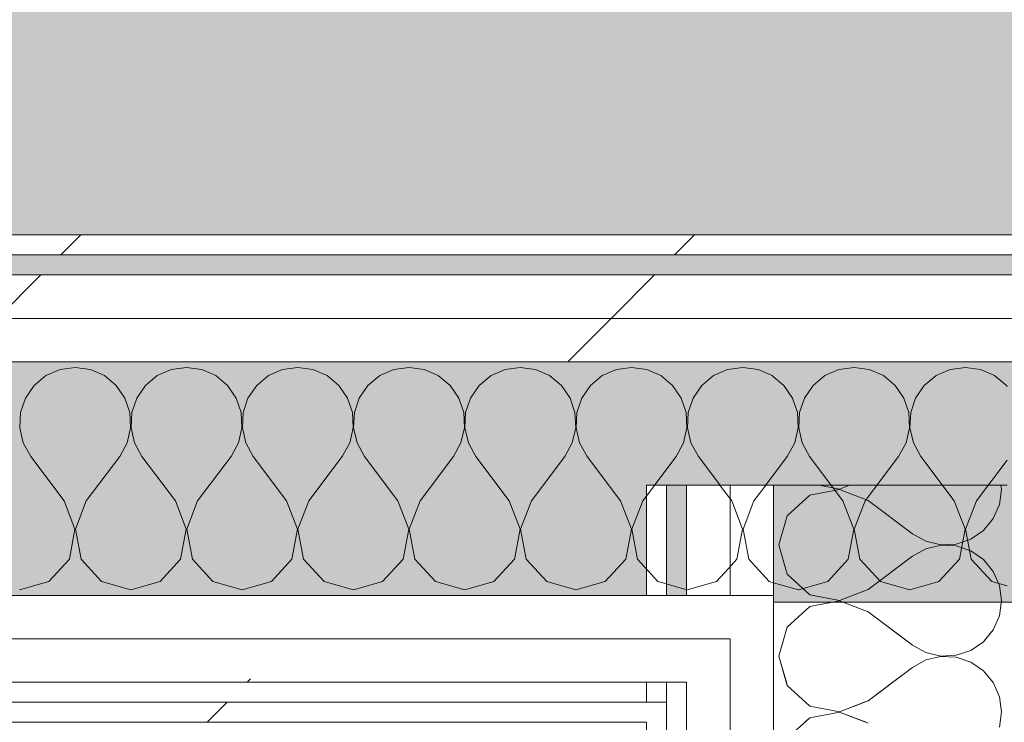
# Model space of a CAD drawing. Header units: millimetres. Extents: x -40968 to 13979, y -19284 to 4746.
# Tile 221 of 234: x -12617 to -12322, y 1964 to 2174. Entities that reach past the tile are written whole.
import ezdxf
from ezdxf.enums import TextEntityAlignment as Align

# ---------------------------------------------------------------- set-up
doc = ezdxf.new("R2010")
doc.units = ezdxf.units.MM
doc.header["$MEASUREMENT"] = 0
doc.linetypes.add('Wipeout_Contour', pattern=[1000, 0, -1000])
for name, color, linetype in [('14_PAV_Paviment existent', 7, 'Continuous'), ('Nuevo_05_AUX_Treball', 7, 'Continuous'), ('Nuevo_08_E_Envans secs', 7, 'Continuous')]:
    doc.layers.add(name, color=color, linetype=linetype)
for name, color, linetype, lineweight, true_color in [('14_PAV_Paviment existent_Pluma_Nº__102', 7, 'Continuous', 5, 0xcccccc), ('Nuevo_05_AUX_Treball_Pluma_Nº__3', 7, 'Continuous', 5, 0xa4a4a4), ('Nuevo_08_E_Envans secs_Pluma_Nº__102', 7, 'Continuous', 5, 0xcccccc), ('Nuevo_08_E_Envans secs_Pluma_Nº__171', 171, 'Continuous', 13, 0xaaaaff), ('Nuevo_08_E_Envans secs_Pluma_Nº__177', 7, 'Continuous', 15, 0xf7e046)]:
    doc.layers.add(name, color=color, linetype=linetype, lineweight=lineweight, true_color=true_color)
for name, color, linetype, lineweight in [('14_PAV_Paviment existent_Pluma_Nº__89', 7, 'Continuous', 5), ('Nuevo_08_E_Envans secs_Pluma_Nº__1', 7, 'Continuous', 5), ('Nuevo_Sellos de Zona Archicad_Pluma_Nº__1', 7, 'Continuous', 5)]:
    doc.layers.add(name, color=color, linetype=linetype, lineweight=lineweight)
doc.styles.add('Estilo_Generado_1', font='txt')
pattern_1 = [(45, (0, 0), (-183.848, 183.848), [195, -65]), (45, (7e-14, 183.85), (-183.848, 183.848), [195, -65])]

# ---------------------------------------------------------------- blocks, each defined once
blk = doc.blocks.new('Planta 2_Passadís_5_1', base_point=(-1416.7, 3400.2))
at = {"layer": 'Nuevo_05_AUX_Treball', "linetype": 'Continuous', "lineweight": 0, "true_color": 0xe5e5e5}
blk.add_hatch(color=254, dxfattribs=at).paths.add_polyline_path([(-28277.4, 3863.45), (-28277.4, 2109.55), (-1619.32, 2109.55), (-1682.64, -12338.98), (-3637.99, -12338.98), (-3641.2, -17111.12), (363.89, -17130.66), (363.89, -11988.98), (6068.89, -11988.98), (6068.89, -9207.42), (358.89, -9207.42), (358.89, 2108.94), (7332.11, 2109.55), (7331.95, 3863.45)])
at = {"layer": 'Nuevo_05_AUX_Treball_Pluma_Nº__3', "color": 253, "linetype": 'Continuous', "lineweight": 5, "true_color": 0xa4a4a4, "flags": 128}
blk.add_lwpolyline([(-28277.4, 3863.45), (-28277.4, 2109.55), (-1619.32, 2109.55), (-1682.64, -12338.98), (-3637.99, -12338.98), (-3641.2, -17111.12), (363.89, -17130.66), (363.89, -11988.98), (6068.89, -11988.98), (6068.89, -9207.42), (358.89, -9207.42), (358.89, 2108.94), (7332.11, 2109.55), (7331.95, 3863.45)], close=True, dxfattribs=at)
at = {"layer": 'Nuevo_Sellos de Zona Archicad_Pluma_Nº__1', "color": 7, "lineweight": 5, "style": 'Estilo_Generado_1'}
for tag, p in [('ROOM_NAME', (-1416.7, 3342.05)), ('ROOM_NUMBER', (-1416.7, 3117.65)), ('ROOM_AREA', (-1416.7, 2890.28))]:
    blk.add_attdef(tag, text='', height=120, dxfattribs=at).set_placement(p, align=Align.TOP_LEFT)
blk = doc.blocks.new('Forjado_1_1', base_point=(7332.11, 1999.55))
at = {"layer": '14_PAV_Paviment existent_Pluma_Nº__102', "linetype": 'Continuous', "lineweight": 0, "true_color": 0x333333}
blk.add_hatch(color=250, dxfattribs=at).paths.add_polyline_path([(7332.11, 1999.55), (7332.11, 3863.45), (-28267.53, 3863.45), (-28277.4, 1999.55)])
at = {"layer": '14_PAV_Paviment existent_Pluma_Nº__89', "color": 7, "linetype": 'Continuous', "lineweight": 5, "flags": 128}
blk.add_lwpolyline([(7332.11, 1999.55), (-28277.4, 1999.55), (-28267.53, 3863.45), (7332.11, 3863.45)], close=True, dxfattribs=at)
blk = doc.blocks.new('*X279')
at = {"layer": 'Nuevo_08_E_Envans secs_Pluma_Nº__102', "color": 254, "linetype": 'Continuous', "lineweight": 5, "true_color": 0xcccccc}
for p, q in [((-12381.19, 1969.55), (-12379.96, 1968.43)), ((-12379.96, 1968.43), (-12371.01, 1966.73)), ((-12371.01, 1966.73), (-12363.66, 1969.55)), ((-12322.5, 1966.67), (-12322.9, 1969.55)), ((-12379.96, 1964.91), (-12381.44, 1963.55)), ((-12371.01, 1966.6), (-12379.96, 1964.91)), ((-12363.08, 1963.55), (-12371.01, 1966.6)), ((-12322.94, 1963.55), (-12322.5, 1966.67))]:
    blk.add_line(p, q, dxfattribs=at)
blk = doc.blocks.new('*X280')
at = {"layer": 'Nuevo_08_E_Envans secs_Pluma_Nº__102', "color": 254, "linetype": 'Continuous', "lineweight": 5, "true_color": 0xcccccc}
for p, q in [((-12386.96, 1975.55), (-12386.68, 1974.57)), ((-12386.68, 1974.57), (-12381.19, 1969.55)), ((-12362.5, 1970), (-12355.1, 1975.55)), ((-12324.99, 1975.43), (-12325.1, 1975.55)), ((-12323.14, 1971.22), (-12324.99, 1975.43)), ((-12322.9, 1969.55), (-12323.14, 1971.22)), ((-12363.66, 1969.55), (-12362.5, 1970))]:
    blk.add_line(p, q, dxfattribs=at)
blk = doc.blocks.new('*X281')
at = {"layer": 'Nuevo_08_E_Envans secs_Pluma_Nº__102', "color": 254, "linetype": 'Continuous', "lineweight": 5, "true_color": 0xcccccc}
for p, q in [((-12387.69, 1988.55), (-12389.17, 1983.33)), ((-12351.69, 1988.55), (-12349.17, 1986.67)), ((-12327.93, 1987.7), (-12327.21, 1988.55)), ((-12349.17, 1986.67), (-12345.14, 1984.44)), ((-12331.72, 1985.09), (-12327.93, 1987.7)), ((-12389.17, 1983.33), (-12386.96, 1975.55)), ((-12345.14, 1982.23), (-12349.17, 1980)), ((-12345.14, 1984.44), (-12340.67, 1983.4)), ((-12340.67, 1983.27), (-12345.14, 1982.23)), ((-12340.67, 1983.4), (-12336.07, 1983.62)), ((-12336.07, 1983.04), (-12340.67, 1983.27)), ((-12336.07, 1983.62), (-12331.72, 1985.09)), ((-12331.72, 1981.57), (-12336.07, 1983.04)), ((-12355.1, 1975.55), (-12349.17, 1980)), ((-12327.93, 1978.97), (-12331.72, 1981.57)), ((-12325.1, 1975.55), (-12327.93, 1978.97))]:
    blk.add_line(p, q, dxfattribs=at)
blk = doc.blocks.new('*X282')
at = {"layer": 'Nuevo_08_E_Envans secs_Pluma_Nº__102', "color": 254, "linetype": 'Continuous', "lineweight": 5, "true_color": 0xcccccc}
for p, q in [((-12371.01, 1999.93), (-12379.96, 1998.24)), ((-12378.87, 2001.55), (-12371.01, 2000.07)), ((-12371.01, 2000.07), (-12367.13, 2001.55)), ((-12362.5, 1996.67), (-12371.01, 1999.93)), ((-12323.14, 1995.45), (-12322.5, 2000)), ((-12322.5, 2000), (-12322.72, 2001.55)), ((-12379.96, 1998.24), (-12386.68, 1992.1)), ((-12362.5, 1996.67), (-12351.69, 1988.55)), ((-12324.99, 1991.24), (-12323.14, 1995.45)), ((-12386.68, 1992.1), (-12387.69, 1988.55)), ((-12327.21, 1988.55), (-12324.99, 1991.24))]:
    blk.add_line(p, q, dxfattribs=at)
blk = doc.blocks.new('*X283')
at = {"layer": 'Nuevo_08_E_Envans secs_Pluma_Nº__102', "color": 254, "linetype": 'Continuous', "lineweight": 5, "true_color": 0xcccccc}
for p, q in [((-12371.01, 2033.27), (-12379.96, 2031.57)), ((-12377.11, 2034.55), (-12371.01, 2033.4)), ((-12371.01, 2033.4), (-12368, 2034.55)), ((-12362.5, 2030), (-12371.01, 2033.27)), ((-12323.14, 2028.78), (-12322.5, 2033.33)), ((-12322.5, 2033.33), (-12322.67, 2034.55)), ((-12379.96, 2031.57), (-12386.68, 2025.43)), ((-12362.5, 2030), (-12349.17, 2020)), ((-12324.99, 2024.57), (-12323.14, 2028.78)), ((-12386.68, 2025.43), (-12389.17, 2016.67)), ((-12327.93, 2021.03), (-12324.99, 2024.57)), ((-12331.72, 2018.43), (-12327.93, 2021.03)), ((-12349.17, 2020), (-12345.14, 2017.77)), ((-12345.14, 2017.77), (-12340.67, 2016.73)), ((-12336.07, 2016.96), (-12331.72, 2018.43)), ((-12389.17, 2016.67), (-12386.68, 2007.9)), ((-12345.14, 2015.56), (-12349.17, 2013.33)), ((-12340.67, 2016.6), (-12345.14, 2015.56)), ((-12340.67, 2016.73), (-12336.07, 2016.96)), ((-12336.07, 2016.38), (-12340.67, 2016.6)), ((-12331.72, 2014.91), (-12336.07, 2016.38)), ((-12327.93, 2012.3), (-12331.72, 2014.91)), ((-12362.5, 2003.33), (-12349.17, 2013.33)), ((-12324.99, 2008.76), (-12327.93, 2012.3)), ((-12323.14, 2004.55), (-12324.99, 2008.76)), ((-12386.68, 2007.9), (-12379.96, 2001.76)), ((-12371.01, 2000.07), (-12362.5, 2003.33)), ((-12322.5, 2000), (-12323.14, 2004.55)), ((-12379.96, 2001.76), (-12371.01, 2000.07)), ((-12371.01, 1999.93), (-12379.96, 1998.24)), ((-12362.5, 1996.67), (-12371.01, 1999.93)), ((-12323.14, 1995.45), (-12322.5, 2000)), ((-12379.96, 1998.24), (-12386.68, 1992.1)), ((-12362.5, 1996.67), (-12349.17, 1986.67)), ((-12324.99, 1991.24), (-12323.14, 1995.45)), ((-12386.68, 1992.1), (-12389.17, 1983.33)), ((-12327.93, 1987.7), (-12324.99, 1991.24)), ((-12349.17, 1986.67), (-12345.14, 1984.44)), ((-12331.72, 1985.09), (-12327.93, 1987.7)), ((-12389.17, 1983.33), (-12386.68, 1974.57)), ((-12345.14, 1982.23), (-12349.17, 1980)), ((-12345.14, 1984.44), (-12340.67, 1983.4)), ((-12340.67, 1983.27), (-12345.14, 1982.23)), ((-12340.67, 1983.4), (-12336.07, 1983.62)), ((-12336.07, 1983.04), (-12340.67, 1983.27)), ((-12336.07, 1983.62), (-12331.72, 1985.09)), ((-12331.72, 1981.57), (-12336.07, 1983.04)), ((-12362.5, 1970), (-12349.17, 1980)), ((-12327.93, 1978.97), (-12331.72, 1981.57)), ((-12324.99, 1975.43), (-12327.93, 1978.97)), ((-12386.68, 1974.57), (-12379.96, 1968.43)), ((-12323.14, 1971.22), (-12324.99, 1975.43)), ((-12322.5, 1966.67), (-12323.14, 1971.22)), ((-12379.96, 1968.43), (-12371.01, 1966.73)), ((-12371.01, 1966.73), (-12362.5, 1970)), ((-12379.96, 1964.91), (-12386.68, 1958.76)), ((-12371.01, 1966.6), (-12379.96, 1964.91)), ((-12362.5, 1963.33), (-12371.01, 1966.6)), ((-12323.14, 1962.11), (-12322.5, 1966.67))]:
    blk.add_line(p, q, dxfattribs=at)
blk = doc.blocks.new('Muro_99_1', base_point=(-12428.84, -1061.81))
at = {"layer": 'Nuevo_08_E_Envans secs', "color": 7, "lineweight": 20}
for name in ['*X283', '*X282', '*X281', '*X280', '*X279']:
    blk.add_blockref(name, (0, 0), dxfattribs=at)
at = {"color": 254, "linetype": 'Wipeout_Contour', "lineweight": 0, "ltscale": 50114.114114}
blk.add_wipeout([(-12428.84, 2034.55), (-12428.84, -996.81), (-12422.84, -996.81), (-12422.84, 2034.55)], dxfattribs=at).dxf.layer = 'Nuevo_08_E_Envans secs'
at = {"color": 254, "linetype": 'Wipeout_Contour', "lineweight": 0, "ltscale": 50260.724481}
blk.add_wipeout([(-12403.84, 1969.55), (-12416.84, 1969.55), (-12416.84, 1963.55), (-12403.84, 1963.55)], dxfattribs=at).dxf.layer = 'Nuevo_08_E_Envans secs'
at = {"layer": 'Nuevo_08_E_Envans secs_Pluma_Nº__171', "linetype": 'Continuous', "lineweight": 13, "true_color": 0xaaaaff}
h = blk.add_hatch(dxfattribs=at)
h.set_pattern_fill('Panellat_HPL_0001', color=161, style=0, pattern_type=2)
h.set_pattern_definition(pattern_1)
h.paths.add_polyline_path([(-12428.84, 2034.55), (-12428.84, -996.81), (-12422.84, -996.81), (-12422.84, 2034.55)])
at = {"layer": 'Nuevo_08_E_Envans secs_Pluma_Nº__177', "linetype": 'Continuous', "lineweight": 15, "true_color": 0xf7e046}
h = blk.add_hatch(dxfattribs=at)
h.set_pattern_fill('Panellat_HPL_0001', color=53, style=0, pattern_type=2)
h.set_pattern_definition(pattern_1)
h.paths.add_polyline_path([(-12403.84, 1969.55), (-12416.84, 1969.55), (-12416.84, 1963.55), (-12403.84, 1963.55)])
at = {"layer": 'Nuevo_08_E_Envans secs_Pluma_Nº__1', "color": 7, "linetype": 'Continuous', "lineweight": 5}
for p, q in [((-12422.84, 2034.55), (-12422.84, -996.81)), ((-12422.84, 1969.55), (-12422.84, 1963.55))]:
    blk.add_line(p, q, dxfattribs=at)
at = {"layer": 'Nuevo_08_E_Envans secs_Pluma_Nº__1', "color": 7, "linetype": 'Continuous', "lineweight": 5, "flags": 128}
for points in [[(-12428.84, 2034.55), (-12422.84, 2034.55)], [(-12428.84, 2034.55), (-12428.84, -996.81)]]:
    blk.add_lwpolyline(points, dxfattribs=at)
at = {"color": 254, "linetype": 'Wipeout_Contour', "lineweight": 0, "ltscale": 50209.365958}
blk.add_wipeout([(-12390.84, 1969.55), (-12403.84, 1969.55), (-12403.84, 1963.55), (-12390.84, 1963.55)], dxfattribs=at).dxf.layer = 'Nuevo_08_E_Envans secs'
at = {"layer": 'Nuevo_08_E_Envans secs_Pluma_Nº__177', "linetype": 'Continuous', "lineweight": 15, "true_color": 0xf7e046}
h = blk.add_hatch(dxfattribs=at)
h.set_pattern_fill('Panellat_HPL_0001', color=53, style=0, pattern_type=2)
h.set_pattern_definition(pattern_1)
h.paths.add_polyline_path([(-12390.84, 1969.55), (-12403.84, 1969.55), (-12403.84, 1963.55), (-12390.84, 1963.55)])
at = {"color": 254, "linetype": 'Wipeout_Contour', "lineweight": 0, "ltscale": 50264.486271}
blk.add_wipeout([(-12403.84, 1975.55), (-12416.84, 1975.55), (-12416.84, 1969.55), (-12403.84, 1969.55)], dxfattribs=at).dxf.layer = 'Nuevo_08_E_Envans secs'
at = {"layer": 'Nuevo_08_E_Envans secs_Pluma_Nº__177', "linetype": 'Continuous', "lineweight": 15, "true_color": 0xf7e046}
h = blk.add_hatch(dxfattribs=at)
h.set_pattern_fill('Panellat_HPL_0001', color=53, style=0, pattern_type=2)
h.set_pattern_definition(pattern_1)
h.paths.add_polyline_path([(-12403.84, 1975.55), (-12416.84, 1975.55), (-12416.84, 1969.55), (-12403.84, 1969.55)])
at = {"color": 254, "linetype": 'Wipeout_Contour', "lineweight": 0, "ltscale": 50213.131595}
blk.add_wipeout([(-12390.84, 1975.55), (-12403.84, 1975.55), (-12403.84, 1969.55), (-12390.84, 1969.55)], dxfattribs=at).dxf.layer = 'Nuevo_08_E_Envans secs'
at = {"layer": 'Nuevo_08_E_Envans secs_Pluma_Nº__177', "linetype": 'Continuous', "lineweight": 15, "true_color": 0xf7e046}
h = blk.add_hatch(dxfattribs=at)
h.set_pattern_fill('Panellat_HPL_0001', color=53, style=0, pattern_type=2)
h.set_pattern_definition(pattern_1)
h.paths.add_polyline_path([(-12390.84, 1975.55), (-12403.84, 1975.55), (-12403.84, 1969.55), (-12390.84, 1969.55)])
at = {"color": 254, "linetype": 'Wipeout_Contour', "lineweight": 0, "ltscale": 50219.121985}
blk.add_wipeout([(-12390.84, 1988.55), (-12403.84, 1988.55), (-12403.84, 1975.55), (-12390.84, 1975.55)], dxfattribs=at).dxf.layer = 'Nuevo_08_E_Envans secs'
at = {"layer": 'Nuevo_08_E_Envans secs_Pluma_Nº__177', "linetype": 'Continuous', "lineweight": 15, "true_color": 0xf7e046}
h = blk.add_hatch(dxfattribs=at)
h.set_pattern_fill('Panellat_HPL_0001', color=53, style=0, pattern_type=2)
h.set_pattern_definition(pattern_1)
h.paths.add_polyline_path([(-12390.84, 1988.55), (-12403.84, 1988.55), (-12403.84, 1975.55), (-12390.84, 1975.55)])
at = {"color": 254, "linetype": 'Wipeout_Contour', "lineweight": 0, "ltscale": 50052.62151}
blk.add_wipeout([(-12416.84, 2034.55), (-12416.84, -996.81), (-12403.84, -996.81), (-12403.84, 2034.55)], dxfattribs=at).dxf.layer = 'Nuevo_08_E_Envans secs'
at = {"layer": 'Nuevo_08_E_Envans secs_Pluma_Nº__177', "linetype": 'Continuous', "lineweight": 15, "true_color": 0xf7e046}
h = blk.add_hatch(dxfattribs=at)
h.set_pattern_fill('Panellat_HPL_0001', color=53, style=0, pattern_type=2)
h.set_pattern_definition(pattern_1)
h.paths.add_polyline_path([(-12416.84, 2034.55), (-12416.84, -996.81), (-12403.84, -996.81), (-12403.84, 2034.55)])
at = {"layer": 'Nuevo_08_E_Envans secs_Pluma_Nº__1', "color": 7, "linetype": 'Continuous', "lineweight": 5}
for p, q in [((-12416.84, 2034.55), (-12416.84, -996.81)), ((-12416.84, 1975.55), (-12416.84, 1969.55)), ((-12416.84, 1969.55), (-12416.84, 1963.55))]:
    blk.add_line(p, q, dxfattribs=at)
at = {"layer": 'Nuevo_08_E_Envans secs_Pluma_Nº__1', "color": 7, "linetype": 'Continuous', "lineweight": 5, "flags": 128}
blk.add_lwpolyline([(-12422.84, 2034.55), (-12416.84, 2034.55)], dxfattribs=at)
at = {"color": 254, "linetype": 'Wipeout_Contour', "lineweight": 0, "ltscale": 50001.04794}
blk.add_wipeout([(-12403.84, 2034.55), (-12403.84, -996.81), (-12390.84, -996.81), (-12390.84, 2034.55)], dxfattribs=at).dxf.layer = 'Nuevo_08_E_Envans secs'
at = {"layer": 'Nuevo_08_E_Envans secs_Pluma_Nº__177', "linetype": 'Continuous', "lineweight": 15, "true_color": 0xf7e046}
h = blk.add_hatch(dxfattribs=at)
h.set_pattern_fill('Panellat_HPL_0001', color=53, style=0, pattern_type=2)
h.set_pattern_definition(pattern_1)
h.paths.add_polyline_path([(-12403.84, 2034.55), (-12403.84, -996.81), (-12390.84, -996.81), (-12390.84, 2034.55)])
at = {"layer": 'Nuevo_08_E_Envans secs_Pluma_Nº__1', "color": 7, "linetype": 'Continuous', "lineweight": 5}
for p, q in [((-12403.84, 2034.55), (-12403.84, -996.81)), ((-12390.84, 2034.55), (-12390.84, -996.81)), ((-12390.84, 2001.55), (-12390.84, 1988.55)), ((-12403.84, 1988.55), (-12403.84, 1975.55)), ((-12390.84, 1988.55), (-12390.84, 1975.55)), ((-12403.84, 1975.55), (-12403.84, 1969.55)), ((-12390.84, 1975.55), (-12390.84, 1969.55)), ((-12403.84, 1969.55), (-12403.84, 1963.55)), ((-12390.84, 1969.55), (-12390.84, 1963.55))]:
    blk.add_line(p, q, dxfattribs=at)
at = {"layer": 'Nuevo_08_E_Envans secs_Pluma_Nº__1', "color": 7, "linetype": 'Continuous', "lineweight": 5, "flags": 128}
for points in [[(-12416.84, 2034.55), (-12403.84, 2034.55)], [(-12403.84, 2034.55), (-12390.84, 2034.55)], [(-12390.84, 2034.55), (-12320.84, 2034.55)]]:
    blk.add_lwpolyline(points, dxfattribs=at)
blk = doc.blocks.new('*X404')
at = {"layer": 'Nuevo_08_E_Envans secs_Pluma_Nº__102', "color": 254, "linetype": 'Continuous', "lineweight": 5, "true_color": 0xcccccc}
for p, q in [((-12604.55, 2069.25), (-12608.76, 2067.4)), ((-12600, 2069.89), (-12604.55, 2069.25)), ((-12595.45, 2069.25), (-12600, 2069.89)), ((-12591.24, 2067.4), (-12595.45, 2069.25)), ((-12571.22, 2069.25), (-12575.43, 2067.4)), ((-12566.67, 2069.89), (-12571.22, 2069.25)), ((-12562.11, 2069.25), (-12566.67, 2069.89)), ((-12557.9, 2067.4), (-12562.11, 2069.25)), ((-12537.89, 2069.25), (-12542.1, 2067.4)), ((-12533.33, 2069.89), (-12537.89, 2069.25)), ((-12528.78, 2069.25), (-12533.33, 2069.89)), ((-12524.57, 2067.4), (-12528.78, 2069.25)), ((-12504.55, 2069.25), (-12508.76, 2067.4)), ((-12500, 2069.89), (-12504.55, 2069.25)), ((-12495.45, 2069.25), (-12500, 2069.89)), ((-12491.24, 2067.4), (-12495.45, 2069.25)), ((-12471.22, 2069.25), (-12475.43, 2067.4)), ((-12466.67, 2069.89), (-12471.22, 2069.25)), ((-12462.11, 2069.25), (-12466.67, 2069.89)), ((-12457.9, 2067.4), (-12462.11, 2069.25)), ((-12437.89, 2069.25), (-12442.1, 2067.4)), ((-12433.33, 2069.89), (-12437.89, 2069.25)), ((-12428.78, 2069.25), (-12433.33, 2069.89)), ((-12424.57, 2067.4), (-12428.78, 2069.25)), ((-12404.55, 2069.25), (-12408.76, 2067.4)), ((-12400, 2069.89), (-12404.55, 2069.25)), ((-12395.45, 2069.25), (-12400, 2069.89)), ((-12391.24, 2067.4), (-12395.45, 2069.25)), ((-12608.76, 2067.4), (-12612.3, 2064.47)), ((-12587.7, 2064.47), (-12591.24, 2067.4)), ((-12575.43, 2067.4), (-12578.97, 2064.47)), ((-12554.36, 2064.47), (-12557.9, 2067.4)), ((-12542.1, 2067.4), (-12545.64, 2064.47)), ((-12521.03, 2064.47), (-12524.57, 2067.4)), ((-12508.76, 2067.4), (-12512.3, 2064.47)), ((-12487.7, 2064.47), (-12491.24, 2067.4)), ((-12475.43, 2067.4), (-12478.97, 2064.47)), ((-12454.36, 2064.47), (-12457.9, 2067.4)), ((-12442.1, 2067.4), (-12445.64, 2064.47)), ((-12421.03, 2064.47), (-12424.57, 2067.4)), ((-12408.76, 2067.4), (-12412.3, 2064.47)), ((-12390.84, 2067.07), (-12391.24, 2067.4)), ((-12612.3, 2064.47), (-12614.91, 2060.68)), ((-12585.09, 2060.68), (-12587.7, 2064.47)), ((-12578.97, 2064.47), (-12581.57, 2060.68)), ((-12551.76, 2060.68), (-12554.36, 2064.47)), ((-12545.64, 2064.47), (-12548.24, 2060.68)), ((-12518.43, 2060.68), (-12521.03, 2064.47)), ((-12512.3, 2064.47), (-12514.91, 2060.68)), ((-12485.09, 2060.68), (-12487.7, 2064.47)), ((-12478.97, 2064.47), (-12481.57, 2060.68)), ((-12451.76, 2060.68), (-12454.36, 2064.47)), ((-12445.64, 2064.47), (-12448.24, 2060.68)), ((-12418.43, 2060.68), (-12421.03, 2064.47)), ((-12412.3, 2064.47), (-12414.91, 2060.68)), ((-12614.91, 2060.68), (-12616.38, 2056.32)), ((-12583.62, 2056.32), (-12585.09, 2060.68)), ((-12581.57, 2060.68), (-12583.04, 2056.32)), ((-12550.29, 2056.32), (-12551.76, 2060.68)), ((-12548.24, 2060.68), (-12549.71, 2056.32)), ((-12516.96, 2056.32), (-12518.43, 2060.68)), ((-12514.91, 2060.68), (-12516.38, 2056.32)), ((-12483.62, 2056.32), (-12485.09, 2060.68)), ((-12481.57, 2060.68), (-12483.04, 2056.32)), ((-12450.29, 2056.32), (-12451.76, 2060.68)), ((-12448.24, 2060.68), (-12449.71, 2056.32)), ((-12416.96, 2056.32), (-12418.43, 2060.68)), ((-12414.91, 2060.68), (-12416.38, 2056.32)), ((-12616.38, 2056.32), (-12616.6, 2051.72)), ((-12583.4, 2051.72), (-12583.62, 2056.32)), ((-12583.04, 2056.32), (-12583.27, 2051.72)), ((-12550.07, 2051.72), (-12550.29, 2056.32)), ((-12549.71, 2056.32), (-12549.93, 2051.72)), ((-12516.73, 2051.72), (-12516.96, 2056.32)), ((-12516.38, 2056.32), (-12516.6, 2051.72)), ((-12483.4, 2051.72), (-12483.62, 2056.32)), ((-12483.04, 2056.32), (-12483.27, 2051.72)), ((-12450.07, 2051.72), (-12450.29, 2056.32)), ((-12449.71, 2056.32), (-12449.93, 2051.72)), ((-12416.73, 2051.72), (-12416.96, 2056.32)), ((-12416.38, 2056.32), (-12416.6, 2051.72)), ((-12616.6, 2051.72), (-12615.56, 2047.25)), ((-12584.44, 2047.25), (-12583.4, 2051.72)), ((-12583.27, 2051.72), (-12582.23, 2047.25)), ((-12551.11, 2047.25), (-12550.07, 2051.72)), ((-12549.93, 2051.72), (-12548.89, 2047.25)), ((-12517.77, 2047.25), (-12516.73, 2051.72)), ((-12516.6, 2051.72), (-12515.56, 2047.25)), ((-12484.44, 2047.25), (-12483.4, 2051.72)), ((-12483.27, 2051.72), (-12482.23, 2047.25)), ((-12451.11, 2047.25), (-12450.07, 2051.72)), ((-12449.93, 2051.72), (-12448.89, 2047.25)), ((-12417.77, 2047.25), (-12416.73, 2051.72)), ((-12416.6, 2051.72), (-12415.56, 2047.25)), ((-12615.56, 2047.25), (-12613.33, 2043.22)), ((-12586.67, 2043.22), (-12584.44, 2047.25)), ((-12582.23, 2047.25), (-12580, 2043.22)), ((-12553.33, 2043.22), (-12551.11, 2047.25)), ((-12548.89, 2047.25), (-12546.67, 2043.22)), ((-12520, 2043.22), (-12517.77, 2047.25)), ((-12515.56, 2047.25), (-12513.33, 2043.22)), ((-12486.67, 2043.22), (-12484.44, 2047.25)), ((-12482.23, 2047.25), (-12480, 2043.22)), ((-12453.33, 2043.22), (-12451.11, 2047.25)), ((-12448.89, 2047.25), (-12446.67, 2043.22)), ((-12420, 2043.22), (-12417.77, 2047.25)), ((-12415.56, 2047.25), (-12413.33, 2043.22)), ((-12603.33, 2029.89), (-12613.33, 2043.22)), ((-12596.67, 2029.89), (-12586.67, 2043.22)), ((-12570, 2029.89), (-12580, 2043.22)), ((-12563.33, 2029.89), (-12553.33, 2043.22)), ((-12536.67, 2029.89), (-12546.67, 2043.22)), ((-12530, 2029.89), (-12520, 2043.22)), ((-12503.33, 2029.89), (-12513.33, 2043.22)), ((-12496.67, 2029.89), (-12486.67, 2043.22)), ((-12470, 2029.89), (-12480, 2043.22)), ((-12463.33, 2029.89), (-12453.33, 2043.22)), ((-12436.67, 2029.89), (-12446.67, 2043.22)), ((-12430, 2029.89), (-12420, 2043.22)), ((-12403.33, 2029.89), (-12413.33, 2043.22)), ((-12396.67, 2029.89), (-12390.84, 2037.66)), ((-12600.07, 2021.38), (-12603.33, 2029.89)), ((-12596.67, 2029.89), (-12599.93, 2021.38)), ((-12566.73, 2021.38), (-12570, 2029.89)), ((-12563.33, 2029.89), (-12566.6, 2021.38)), ((-12533.4, 2021.38), (-12536.67, 2029.89)), ((-12530, 2029.89), (-12533.27, 2021.38)), ((-12500.07, 2021.38), (-12503.33, 2029.89)), ((-12496.67, 2029.89), (-12499.93, 2021.38)), ((-12466.73, 2021.38), (-12470, 2029.89)), ((-12463.33, 2029.89), (-12466.6, 2021.38)), ((-12433.4, 2021.38), (-12436.67, 2029.89)), ((-12430, 2029.89), (-12433.27, 2021.38)), ((-12400.07, 2021.38), (-12403.33, 2029.89)), ((-12396.67, 2029.89), (-12399.93, 2021.38)), ((-12601.76, 2012.43), (-12600.07, 2021.38)), ((-12599.93, 2021.38), (-12598.24, 2012.43)), ((-12568.43, 2012.43), (-12566.73, 2021.38)), ((-12566.6, 2021.38), (-12564.91, 2012.43)), ((-12535.09, 2012.43), (-12533.4, 2021.38)), ((-12533.27, 2021.38), (-12531.57, 2012.43)), ((-12501.76, 2012.43), (-12500.07, 2021.38)), ((-12499.93, 2021.38), (-12498.24, 2012.43)), ((-12468.43, 2012.43), (-12466.73, 2021.38)), ((-12466.6, 2021.38), (-12464.91, 2012.43)), ((-12435.09, 2012.43), (-12433.4, 2021.38)), ((-12433.27, 2021.38), (-12431.57, 2012.43)), ((-12401.76, 2012.43), (-12400.07, 2021.38)), ((-12399.93, 2021.38), (-12398.24, 2012.43)), ((-12607.9, 2005.71), (-12601.76, 2012.43)), ((-12598.24, 2012.43), (-12592.1, 2005.71)), ((-12574.57, 2005.71), (-12568.43, 2012.43)), ((-12564.91, 2012.43), (-12558.76, 2005.71)), ((-12541.24, 2005.71), (-12535.09, 2012.43)), ((-12531.57, 2012.43), (-12525.43, 2005.71)), ((-12507.9, 2005.71), (-12501.76, 2012.43)), ((-12498.24, 2012.43), (-12492.1, 2005.71)), ((-12474.57, 2005.71), (-12468.43, 2012.43)), ((-12464.91, 2012.43), (-12458.76, 2005.71)), ((-12441.24, 2005.71), (-12435.09, 2012.43)), ((-12431.57, 2012.43), (-12425.43, 2005.71)), ((-12407.9, 2005.71), (-12401.76, 2012.43)), ((-12398.24, 2012.43), (-12392.1, 2005.71)), ((-12616.67, 2003.22), (-12607.9, 2005.71)), ((-12592.1, 2005.71), (-12583.33, 2003.22)), ((-12583.33, 2003.22), (-12574.57, 2005.71)), ((-12558.76, 2005.71), (-12550, 2003.22)), ((-12550, 2003.22), (-12541.24, 2005.71)), ((-12525.43, 2005.71), (-12516.67, 2003.22)), ((-12516.67, 2003.22), (-12507.9, 2005.71)), ((-12492.1, 2005.71), (-12483.33, 2003.22)), ((-12483.33, 2003.22), (-12474.57, 2005.71)), ((-12458.76, 2005.71), (-12450, 2003.22)), ((-12450, 2003.22), (-12441.24, 2005.71)), ((-12425.43, 2005.71), (-12416.67, 2003.22)), ((-12416.67, 2003.22), (-12407.9, 2005.71)), ((-12392.1, 2005.71), (-12390.84, 2005.35))]:
    blk.add_line(p, q, dxfattribs=at)
blk = doc.blocks.new('*X405')
at = {"layer": 'Nuevo_08_E_Envans secs_Pluma_Nº__102', "color": 254, "linetype": 'Continuous', "lineweight": 5, "true_color": 0xcccccc}
for p, q in [((-12371.22, 2069.25), (-12375.43, 2067.4)), ((-12366.67, 2069.89), (-12371.22, 2069.25)), ((-12362.11, 2069.25), (-12366.67, 2069.89)), ((-12357.9, 2067.4), (-12362.11, 2069.25)), ((-12337.89, 2069.25), (-12342.1, 2067.4)), ((-12333.33, 2069.89), (-12337.89, 2069.25)), ((-12328.78, 2069.25), (-12333.33, 2069.89)), ((-12324.57, 2067.4), (-12328.78, 2069.25)), ((-12387.7, 2064.47), (-12390.84, 2067.07)), ((-12375.43, 2067.4), (-12378.97, 2064.47)), ((-12354.36, 2064.47), (-12357.9, 2067.4)), ((-12342.1, 2067.4), (-12345.64, 2064.47)), ((-12321.03, 2064.47), (-12324.57, 2067.4)), ((-12385.09, 2060.68), (-12387.7, 2064.47)), ((-12378.97, 2064.47), (-12381.57, 2060.68)), ((-12351.76, 2060.68), (-12354.36, 2064.47)), ((-12345.64, 2064.47), (-12348.24, 2060.68)), ((-12320.84, 2064.18), (-12321.03, 2064.47)), ((-12383.62, 2056.32), (-12385.09, 2060.68)), ((-12381.57, 2060.68), (-12383.04, 2056.32)), ((-12350.29, 2056.32), (-12351.76, 2060.68)), ((-12348.24, 2060.68), (-12349.71, 2056.32)), ((-12383.4, 2051.72), (-12383.62, 2056.32)), ((-12383.04, 2056.32), (-12383.27, 2051.72)), ((-12350.07, 2051.72), (-12350.29, 2056.32)), ((-12349.71, 2056.32), (-12349.93, 2051.72)), ((-12384.44, 2047.25), (-12383.4, 2051.72)), ((-12383.27, 2051.72), (-12382.23, 2047.25)), ((-12351.11, 2047.25), (-12350.07, 2051.72)), ((-12349.93, 2051.72), (-12348.89, 2047.25)), ((-12386.67, 2043.22), (-12384.44, 2047.25)), ((-12382.23, 2047.25), (-12380, 2043.22)), ((-12353.33, 2043.22), (-12351.11, 2047.25)), ((-12348.89, 2047.25), (-12346.67, 2043.22)), ((-12390.84, 2037.66), (-12386.67, 2043.22)), ((-12370, 2029.89), (-12380, 2043.22)), ((-12363.33, 2029.89), (-12353.33, 2043.22)), ((-12336.67, 2029.89), (-12346.67, 2043.22)), ((-12330, 2029.89), (-12320.84, 2042.11)), ((-12366.73, 2021.38), (-12370, 2029.89)), ((-12363.33, 2029.89), (-12366.6, 2021.38)), ((-12333.4, 2021.38), (-12336.67, 2029.89)), ((-12330, 2029.89), (-12333.27, 2021.38)), ((-12368.43, 2012.43), (-12366.73, 2021.38)), ((-12366.6, 2021.38), (-12364.91, 2012.43)), ((-12335.09, 2012.43), (-12333.4, 2021.38)), ((-12333.27, 2021.38), (-12331.57, 2012.43)), ((-12374.57, 2005.71), (-12368.43, 2012.43)), ((-12364.91, 2012.43), (-12358.76, 2005.71)), ((-12341.24, 2005.71), (-12335.09, 2012.43)), ((-12331.57, 2012.43), (-12325.43, 2005.71)), ((-12390.84, 2005.35), (-12383.33, 2003.22)), ((-12383.33, 2003.22), (-12374.57, 2005.71)), ((-12358.76, 2005.71), (-12350, 2003.22)), ((-12350, 2003.22), (-12341.24, 2005.71)), ((-12325.43, 2005.71), (-12320.84, 2004.41))]:
    blk.add_line(p, q, dxfattribs=at)
blk = doc.blocks.new('Muro_131_1', base_point=(-11482.84, 1963.55))
at = {"layer": 'Nuevo_08_E_Envans secs', "color": 7, "lineweight": 20}
for name in ['*X404', '*X405']:
    blk.add_blockref(name, (0, 0), dxfattribs=at)
at = {"color": 254, "linetype": 'Wipeout_Contour', "lineweight": 0, "ltscale": 50132.497553}
blk.add_wipeout([(-13225.05, 2103.55), (-11482.84, 2103.55), (-11482.84, 2109.55), (-13225.05, 2109.55)], dxfattribs=at).dxf.layer = 'Nuevo_08_E_Envans secs'
at = {"color": 254, "linetype": 'Wipeout_Contour', "lineweight": 0, "ltscale": 50113.377678}
blk.add_wipeout([(-13225.05, 2071.55), (-11482.84, 2071.55), (-11482.84, 2084.55), (-13225.05, 2084.55)], dxfattribs=at).dxf.layer = 'Nuevo_08_E_Envans secs'
at = {"color": 254, "linetype": 'Wipeout_Contour', "lineweight": 0, "ltscale": 51893.594354}
blk.add_wipeout([(-12416.84, 1988.55), (-13225.05, 1988.55), (-13225.05, 1975.55), (-12416.84, 1975.55)], dxfattribs=at).dxf.layer = 'Nuevo_08_E_Envans secs'
at = {"color": 254, "linetype": 'Wipeout_Contour', "lineweight": 0, "ltscale": 51907.848831}
blk.add_wipeout([(-12428.84, 1969.55), (-13225.05, 1969.55), (-13225.05, 1963.55), (-12428.84, 1963.55)], dxfattribs=at).dxf.layer = 'Nuevo_08_E_Envans secs'
at = {"layer": 'Nuevo_08_E_Envans secs_Pluma_Nº__171', "linetype": 'Continuous', "lineweight": 13, "true_color": 0xaaaaff}
h = blk.add_hatch(dxfattribs=at)
h.set_pattern_fill('Panellat_HPL_0001', color=161, style=0, pattern_type=2)
h.set_pattern_definition(pattern_1)
h.paths.add_polyline_path([(-13225.05, 2103.55), (-11482.84, 2103.55), (-11482.84, 2109.55), (-13225.05, 2109.55)])
h = blk.add_hatch(dxfattribs=at)
h.set_pattern_fill('Panellat_HPL_0001', color=161, style=0, pattern_type=2)
h.set_pattern_definition(pattern_1)
h.paths.add_polyline_path([(-12428.84, 1969.55), (-13225.05, 1969.55), (-13225.05, 1963.55), (-12428.84, 1963.55)])
at = {"layer": 'Nuevo_08_E_Envans secs_Pluma_Nº__177', "linetype": 'Continuous', "lineweight": 15, "true_color": 0xf7e046}
h = blk.add_hatch(dxfattribs=at)
h.set_pattern_fill('Panellat_HPL_0001', color=53, style=0, pattern_type=2)
h.set_pattern_definition(pattern_1)
h.paths.add_polyline_path([(-13225.05, 2071.55), (-11482.84, 2071.55), (-11482.84, 2084.55), (-13225.05, 2084.55)])
h = blk.add_hatch(dxfattribs=at)
h.set_pattern_fill('Panellat_HPL_0001', color=53, style=0, pattern_type=2)
h.set_pattern_definition(pattern_1)
h.paths.add_polyline_path([(-12416.84, 1988.55), (-13225.05, 1988.55), (-13225.05, 1975.55), (-12416.84, 1975.55)])
at = {"layer": 'Nuevo_08_E_Envans secs_Pluma_Nº__1', "color": 7, "linetype": 'Continuous', "lineweight": 5}
for p, q in [((-13225.05, 2103.55), (-11482.84, 2103.55)), ((-13225.05, 2071.55), (-11482.84, 2071.55))]:
    blk.add_line(p, q, dxfattribs=at)
at = {"layer": 'Nuevo_08_E_Envans secs_Pluma_Nº__1', "color": 7, "linetype": 'Continuous', "lineweight": 5, "flags": 128}
blk.add_lwpolyline([(-11482.84, 2109.55), (-13225.05, 2109.55)], dxfattribs=at)
at = {"color": 254, "linetype": 'Wipeout_Contour', "lineweight": 0, "ltscale": 50122.070038}
blk.add_wipeout([(-13225.05, 2084.55), (-11482.84, 2084.55), (-11482.84, 2097.55), (-13225.05, 2097.55)], dxfattribs=at).dxf.layer = 'Nuevo_08_E_Envans secs'
at = {"color": 254, "linetype": 'Wipeout_Contour', "lineweight": 0, "ltscale": 50270.470542}
blk.add_wipeout([(-12403.84, 1988.55), (-12416.84, 1988.55), (-12416.84, 1975.55), (-12403.84, 1975.55)], dxfattribs=at).dxf.layer = 'Nuevo_08_E_Envans secs'
at = {"color": 254, "linetype": 'Wipeout_Contour', "lineweight": 0, "ltscale": 50321.961151}
blk.add_wipeout([(-12422.84, 1969.55), (-12428.84, 1969.55), (-12428.84, 1963.55), (-12422.84, 1963.55)], dxfattribs=at).dxf.layer = 'Nuevo_08_E_Envans secs'
at = {"layer": 'Nuevo_08_E_Envans secs_Pluma_Nº__171', "linetype": 'Continuous', "lineweight": 13, "true_color": 0xaaaaff}
h = blk.add_hatch(dxfattribs=at)
h.set_pattern_fill('Panellat_HPL_0001', color=161, style=0, pattern_type=2)
h.set_pattern_definition(pattern_1)
h.paths.add_polyline_path([(-12422.84, 1969.55), (-12428.84, 1969.55), (-12428.84, 1963.55), (-12422.84, 1963.55)])
at = {"layer": 'Nuevo_08_E_Envans secs_Pluma_Nº__177', "linetype": 'Continuous', "lineweight": 15, "true_color": 0xf7e046}
h = blk.add_hatch(dxfattribs=at)
h.set_pattern_fill('Panellat_HPL_0001', color=53, style=0, pattern_type=2)
h.set_pattern_definition(pattern_1)
h.paths.add_polyline_path([(-13225.05, 2084.55), (-11482.84, 2084.55), (-11482.84, 2097.55), (-13225.05, 2097.55)])
h = blk.add_hatch(dxfattribs=at)
h.set_pattern_fill('Panellat_HPL_0001', color=53, style=0, pattern_type=2)
h.set_pattern_definition(pattern_1)
h.paths.add_polyline_path([(-12403.84, 1988.55), (-12416.84, 1988.55), (-12416.84, 1975.55), (-12403.84, 1975.55)])
at = {"layer": 'Nuevo_08_E_Envans secs_Pluma_Nº__1', "color": 7, "linetype": 'Continuous', "lineweight": 5}
for p, q in [((-13225.05, 2097.55), (-11482.84, 2097.55)), ((-13225.05, 2084.55), (-11482.84, 2084.55)), ((-13225.05, 1975.55), (-12416.84, 1975.55)), ((-12416.84, 1975.55), (-12416.84, 1969.55)), ((-13225.05, 1969.55), (-12422.84, 1969.55)), ((-12422.84, 1969.55), (-12422.84, 1963.55))]:
    blk.add_line(p, q, dxfattribs=at)
at = {"layer": 'Nuevo_08_E_Envans secs_Pluma_Nº__1', "color": 7, "linetype": 'Continuous', "lineweight": 5, "flags": 128}
blk.add_lwpolyline([(-13225.05, 1963.55), (-12428.84, 1963.55)], dxfattribs=at)
at = {"color": 254, "linetype": 'Wipeout_Contour', "lineweight": 0, "ltscale": 51875.901635}
blk.add_wipeout([(-12403.84, 2001.55), (-13225.05, 2001.55), (-13225.05, 1988.55), (-12403.84, 1988.55)], dxfattribs=at).dxf.layer = 'Nuevo_08_E_Envans secs'
at = {"layer": 'Nuevo_08_E_Envans secs_Pluma_Nº__177', "linetype": 'Continuous', "lineweight": 15, "true_color": 0xf7e046}
h = blk.add_hatch(dxfattribs=at)
h.set_pattern_fill('Panellat_HPL_0001', color=53, style=0, pattern_type=2)
h.set_pattern_definition(pattern_1)
h.paths.add_polyline_path([(-12403.84, 2001.55), (-13225.05, 2001.55), (-13225.05, 1988.55), (-12403.84, 1988.55)])
at = {"color": 254, "linetype": 'Wipeout_Contour', "lineweight": 0, "ltscale": 50227.357605}
blk.add_wipeout([(-12390.84, 2001.55), (-12403.84, 2001.55), (-12403.84, 1988.55), (-12390.84, 1988.55)], dxfattribs=at).dxf.layer = 'Nuevo_08_E_Envans secs'
at = {"layer": 'Nuevo_08_E_Envans secs_Pluma_Nº__177', "linetype": 'Continuous', "lineweight": 15, "true_color": 0xf7e046}
h = blk.add_hatch(dxfattribs=at)
h.set_pattern_fill('Panellat_HPL_0001', color=53, style=0, pattern_type=2)
h.set_pattern_definition(pattern_1)
h.paths.add_polyline_path([(-12390.84, 2001.55), (-12403.84, 2001.55), (-12403.84, 1988.55), (-12390.84, 1988.55)])
at = {"layer": 'Nuevo_08_E_Envans secs_Pluma_Nº__1', "color": 7, "linetype": 'Continuous', "lineweight": 5}
for p, q in [((-13225.05, 2001.55), (-12390.84, 2001.55)), ((-12390.84, 2001.55), (-12390.84, 1988.55)), ((-13225.05, 1988.55), (-12403.84, 1988.55)), ((-12403.84, 1988.55), (-12403.84, 1975.55))]:
    blk.add_line(p, q, dxfattribs=at)

msp = doc.modelspace()

# ---------------------------------------------------------------- linework, layer by layer
at = {"layer": 'Nuevo_05_AUX_Treball', "color": 254, "linetype": 'Continuous', "lineweight": 0, "true_color": 0xe5e5e5, "flags": 128}
msp.add_lwpolyline([(-28277.4, 3863.45), (-28277.4, 2109.55), (-1619.32, 2109.55), (-1682.64, -12338.98), (-3637.99, -12338.98), (-3641.2, -17111.12), (363.89, -17130.66), (363.89, -11988.98), (6068.89, -11988.98), (6068.89, -9207.42), (358.89, -9207.42), (358.89, 2108.94), (7332.11, 2109.55), (7331.95, 3863.45)], close=True, dxfattribs=at)

# ---------------------------------------------------------------- block references
at = {"layer": '14_PAV_Paviment existent', "color": 7, "linetype": 'Continuous', "lineweight": 5}
msp.add_blockref('Forjado_1_1', (7332.11, 1999.55), dxfattribs=at)
at = {"layer": 'Nuevo_05_AUX_Treball', "color": 7, "linetype": 'Continuous', "lineweight": 5}
msp.add_blockref('Planta 2_Passadís_5_1', (-1416.7, 3400.2), dxfattribs=at)

# ---------------------------------------------------------------- next in the draw order: block references
at = {"layer": 'Nuevo_08_E_Envans secs', "color": 7, "lineweight": 20}
msp.add_blockref('Muro_99_1', (-12428.84, -1061.81), dxfattribs=at)

# ---------------------------------------------------------------- next in the draw order: block references
msp.add_blockref('Muro_131_1', (-11482.84, 1963.55), dxfattribs=at)

doc.saveas('drawing.dxf')
